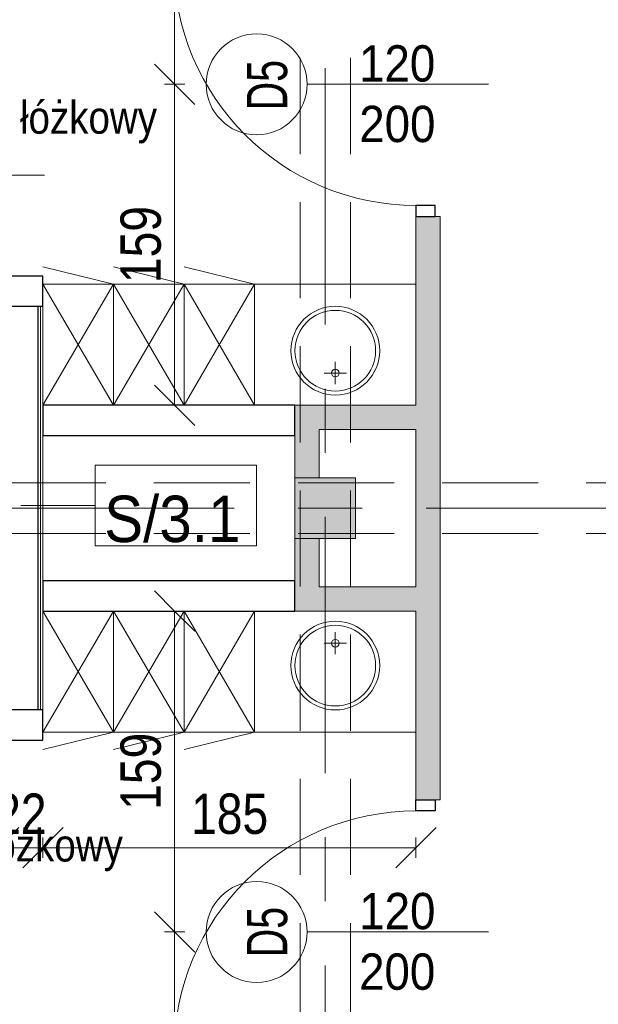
# Model space of a CAD drawing. Header units: centimetres. Extents: x -1631 to 1829, y -257 to 3158.
# Tile 10 of 129: x -764 to -477, y 642 to 1130. Entities that reach past the tile are written whole.
import ezdxf

# ---------------------------------------------------------------- set-up
doc = ezdxf.new("R2010")
doc.units = ezdxf.units.CM
for name, pattern in [('Dash', [60, 30, -30]), ('Oś', [222.25, 127, -31.75, 31.75, -31.75]), ('Ukryte', [71.438, 47.625, -23.813])]:
    doc.linetypes.add(name, pattern=pattern)
for name, color, linetype, lineweight in [('A-ANNO-DIMS', 211, 'Continuous', 13), ('A-ANNO-DIMS-100', 211, 'Continuous', 13), ('A-ANNO-NOTE', 131, 'Continuous', 9), ('A-AREA-IDEN', 2, 'Continuous', 13), ('A-DETL', 90, 'Continuous', 9), ('A-DETL-GENF', 92, 'Continuous', 9), ('A-DETL-HDLN', 90, 'Ukryte', 9), ('A-DETL-MEDM', 33, 'Continuous', 13), ('A-DOOR', 31, 'Continuous', 13), ('A-WALL', 113, 'Continuous', 13), ('A-WALL-FNSH', 113, 'Continuous', 13), ('A-WALL-IDEN', 211, 'Continuous', 13), ('I-FURN', 30, 'Continuous', 9), ('P-SANR-FIXT', 6, 'Continuous', 9), ('S-COLS', 52, 'Continuous', 13), ('S-GRID', 1, 'Continuous', 13)]:
    doc.layers.add(name, color=color, linetype=linetype, lineweight=lineweight)
doc.layers.add('A-WALL-PATT', color=111, linetype='Continuous', lineweight=13, plot=False)
doc.styles.add('Arial', font='arial.ttf', dxfattribs={"width": 0.9, "height": 18})
doc.styles.add('Arial Narrow_5', font='ARIALN.TTF', dxfattribs={"height": 20})
doc.styles.add('Arial_1', font='arial.ttf', dxfattribs={"width": 0.7, "height": 20})
doc.styles.add('Arial_11', font='arial.ttf', dxfattribs={"width": 0.85, "height": 23})
doc.styles.add('Arial_12', font='arial.ttf', dxfattribs={"width": 0.9, "height": 23})
doc.dimstyles.new('Diagonal_1_100__0__wewnętrzne', dxfattribs={"dimscale": 30.48, "dimtxt": 20.468619, "dimasz": 0.656168, "dimexe": 0.164042, "dimexo": 0.0625, "dimgap": 0.032808, "dimtad": 1, "dimdec": 0, "dimdsep": 46, "dimtxsty": 'Arial Narrow_5', "dimblk1": 'OBLIQUE', "dimblk2": 'OBLIQUE', "dimsah": 1, "dimcen": 0.09, "dimazin": 0, "dimtfac": 1, "dimtdec": 4, "dimtix": 1, "dimtmove": 0, "dimatfit": 3, "dimfxl": 0.164042, "dimfxlon": 1, "dimtvp": 1, "dimtolj": 1, "dimtzin": 0, "dimarcsym": 2})

# ---------------------------------------------------------------- blocks, each defined once
blk = doc.blocks.new('M_Concrete-Square-Column - 300 x 300mm-1795930-6_piętro IV __13_80 m_ - stan projektowany')
at = {"layer": 'S-COLS', "lineweight": 9}
blk.add_hatch(color=254, dxfattribs=at).paths.add_polyline_path([(15, -15), (15, 15), (-15, 15), (-15, -15)], flags=0)
for p, q in [((15, 15), (-15, 15)), ((-15, 15), (-15, -15)), ((15, -15), (15, 15)), ((-15, -15), (15, -15))]:
    blk.add_line(p, q, dxfattribs=at)
blk = doc.blocks.new('Blat - Blat-V3-6_piętro IV __13_80 m_ - stan projektowany')
at = {"layer": 'I-FURN'}
for p, q in [((0, 60), (0, 0)), ((80, 60), (0, 60))]:
    blk.add_line(p, q, dxfattribs=at)
blk = doc.blocks.new('Blat - Blat-1345692-6_piętro IV __13_80 m_ - stan projektowany')
at = {"layer": 'I-FURN'}
for p, q in [((0, -60), (0, 0)), ((80, -60), (0, -60))]:
    blk.add_line(p, q, dxfattribs=at)
blk = doc.blocks.new('umywalka okrągła d _44cm stal nierdzewna - Type 1-2178342-6_piętro IV __13_80 m_ - stan projektowany')
at = {"layer": 'P-SANR-FIXT'}
for p, q in [((12.5, 16.43), (12.5, 27.43)), ((7, 21.93), (18, 21.93))]:
    blk.add_line(p, q, dxfattribs=at)
for centre, radius in [((12.5, 33), 22), ((12.5, 33), 20), ((12.5, 21.93), 1.9)]:
    blk.add_circle(centre, radius, dxfattribs=at)
blk = doc.blocks.new('umywalka okrągła d _44cm stal nierdzewna - Type 1-2356172-6_piętro IV __13_80 m_ - stan projektowany')
at = {"layer": 'P-SANR-FIXT'}
for p, q in [((12.5, -16.43), (12.5, -27.43)), ((7, -21.93), (18, -21.93))]:
    blk.add_line(p, q, dxfattribs=at)
for centre, radius in [((12.5, -33), 22), ((12.5, -33), 20), ((12.5, -21.93), 1.9)]:
    blk.add_circle(centre, radius, dxfattribs=at)
blk = doc.blocks.new('szafki szatniowe - szafki bez siedziska-1388164-6_piętro IV __13_80 m_ - stan projektowany')
at = {"layer": 'I-FURN'}
for p, q in [((17.5, -60), (-17.5, 0)), ((-17.5, 0), (-17.5, -60)), ((52.5, -60), (17.5, 0)), ((17.5, -60), (17.5, 0)), ((87.5, -60), (52.5, 0)), ((17.5, 0), (-17.5, -60)), ((52.5, 0), (17.5, -60)), ((17.5, 0), (17.5, -60)), ((87.5, 0), (52.5, -60)), ((52.5, 0), (52.5, -60)), ((52.5, -60), (52.5, 0)), ((-17.5, -60), (17.5, -68.63)), ((-17.5, -60), (17.5, -60)), ((17.5, -60), (52.5, -68.63)), ((17.5, -60), (52.5, -60)), ((52.5, -60), (87.5, -68.63)), ((52.5, -60), (87.5, -60))]:
    blk.add_line(p, q, dxfattribs=at)
blk = doc.blocks.new('szafki szatniowe - szafki bez siedziska-1388242-6_piętro IV __13_80 m_ - stan projektowany')
at = {"layer": 'I-FURN'}
for p, q in [((-17.5, 60), (17.5, 68.63)), ((17.5, 60), (52.5, 68.63)), ((52.5, 60), (87.5, 68.63)), ((17.5, 0), (-17.5, 60)), ((17.5, 60), (-17.5, 0)), ((-17.5, 60), (17.5, 60)), ((-17.5, 0), (-17.5, 60)), ((52.5, 0), (17.5, 60)), ((52.5, 60), (17.5, 0)), ((17.5, 60), (52.5, 60)), ((17.5, 0), (17.5, 60)), ((17.5, 60), (17.5, 0)), ((87.5, 0), (52.5, 60)), ((87.5, 60), (52.5, 0)), ((52.5, 60), (87.5, 60)), ((52.5, 0), (52.5, 60)), ((52.5, 60), (52.5, 0))]:
    blk.add_line(p, q, dxfattribs=at)
blk = doc.blocks.new('DRZWI 1S - automatyczna etykieta - Drzwi 120-2381491-6_piętro IV __13_80 m_ - stan projektowany')
at = {"layer": 'A-DETL-GENF'}
for p, q in [((-65.5, 6), (-65.5, -3.5)), ((-60, 6), (-65.5, 6)), ((-60, -3.5), (-60, 6)), ((65.5, 6), (60, 6)), ((60, 6), (60, -3.5)), ((65.5, -3.5), (65.5, 6)), ((-65.5, -3.5), (-60, -3.5)), ((60, -3.5), (65.5, -3.5))]:
    blk.add_line(p, q, dxfattribs=at)
at = {"layer": 'A-DETL-MEDM', "lineweight": 25}
for p, q in [((-60, 6), (-65.5, 6)), ((-65.5, 6), (-65.5, -3.5)), ((-60, -3.5), (-60, 6)), ((60, -3.5), (60, 6)), ((60, 6), (65.5, 6)), ((65.5, 6), (65.5, -3.5)), ((-65.5, -3.5), (-60, -3.5)), ((65.5, -3.5), (60, -3.5))]:
    blk.add_line(p, q, dxfattribs=at)
at = {"layer": 'A-DOOR'}
blk.add_line((60, 6), (60, 126), dxfattribs=at)
blk.add_arc((60, 6), 120, 90, 180, dxfattribs=at)
blk = doc.blocks.new('DRZWI 1S - automatyczna etykieta - Drzwi 120-2386914-6_piętro IV __13_80 m_ - stan projektowany')
at = {"layer": 'A-DETL-GENF'}
for p, q in [((-65.5, 3.5), (-60, 3.5)), ((-65.5, -6), (-65.5, 3.5)), ((-60, 3.5), (-60, -6)), ((60, 3.5), (65.5, 3.5)), ((60, -6), (60, 3.5)), ((65.5, 3.5), (65.5, -6)), ((-60, -6), (-65.5, -6)), ((65.5, -6), (60, -6))]:
    blk.add_line(p, q, dxfattribs=at)
at = {"layer": 'A-DETL-MEDM', "lineweight": 25}
for p, q in [((-65.5, -6), (-65.5, 3.5)), ((-65.5, 3.5), (-60, 3.5)), ((-60, 3.5), (-60, -6)), ((60, 3.5), (60, -6)), ((65.5, 3.5), (60, 3.5)), ((65.5, -6), (65.5, 3.5)), ((-60, -6), (-65.5, -6)), ((60, -6), (65.5, -6))]:
    blk.add_line(p, q, dxfattribs=at)
at = {"layer": 'A-DOOR'}
blk.add_line((60, -6), (60, -126), dxfattribs=at)
blk.add_arc((60, -6), 120, 180, 270, dxfattribs=at)
blk = doc.blocks.new('DIMBLOCK28-6_piętro IV __13_80 m_ - stan projektowany')
at = {"layer": 'A-ANNO-DIMS-100', "transparency": 16777216}
for p, q in [((-687.3, 1098.33), (-697.3, 1108.33)), ((-692.3, 1098.33), (-682.3, 1098.33)), ((-687.3, 1098.33), (-692.3, 1098.33)), ((-687.3, 939.33), (-687.3, 1098.33)), ((-687.3, 1098.33), (-677.3, 1088.33)), ((-687.3, 939.33), (-697.3, 949.33)), ((-692.3, 939.33), (-682.3, 939.33)), ((-687.3, 939.33), (-692.3, 939.33)), ((-687.3, 939.33), (-677.3, 929.33))]:
    blk.add_line(p, q, dxfattribs=at)
at = {"layer": 'A-ANNO-DIMS-100', "color": 0, "transparency": 16777216, "insert": (-714.15, 999.82), "char_height": 20, "width": 45.6158, "attachment_point": 1, "rotation": 90, "line_spacing_factor": 0.974696, "style": 'Arial Narrow_5'}
blk.add_mtext('159', dxfattribs=at)
blk = doc.blocks.new('_Oblique')
at = {"color": 0, "linetype": 'ByBlock', "lineweight": -2}
blk.add_line((-0.5, -0.5), (0.5, 0.5), dxfattribs=at)
blk = doc.blocks.new('DIMBLOCK29-6_piętro IV __13_80 m_ - stan projektowany')
at = {"layer": 'A-ANNO-DIMS-100', "transparency": 16777216}
for p, q in [((-687.3, 1358.33), (-697.3, 1368.33)), ((-692.3, 1358.33), (-682.3, 1358.33)), ((-687.3, 1358.33), (-692.3, 1358.33)), ((-687.3, 1098.33), (-687.3, 1358.33)), ((-687.3, 1358.33), (-677.3, 1348.33)), ((-687.3, 1098.33), (-697.3, 1108.33)), ((-692.3, 1098.33), (-682.3, 1098.33)), ((-687.3, 1098.33), (-692.3, 1098.33)), ((-687.3, 1098.33), (-677.3, 1088.33))]:
    blk.add_line(p, q, dxfattribs=at)
at = {"layer": 'A-ANNO-DIMS-100', "color": 0, "transparency": 16777216, "insert": (-714.15, 1209.32), "char_height": 20, "width": 45.6158, "attachment_point": 1, "rotation": 90, "line_spacing_factor": 0.974696, "style": 'Arial Narrow_5'}
blk.add_mtext('260', dxfattribs=at)
blk = doc.blocks.new('DIMBLOCK30-6_piętro IV __13_80 m_ - stan projektowany')
at = {"layer": 'A-ANNO-DIMS-100', "transparency": 16777216}
for p, q in [((-687.3, 678.33), (-697.3, 688.33)), ((-692.3, 678.33), (-682.3, 678.33)), ((-687.3, 678.33), (-692.3, 678.33)), ((-687.3, 418.33), (-687.3, 678.33)), ((-687.3, 678.33), (-677.3, 668.33)), ((-687.3, 418.33), (-697.3, 428.33)), ((-692.3, 418.33), (-682.3, 418.33)), ((-687.3, 418.33), (-692.3, 418.33)), ((-687.3, 418.33), (-677.3, 408.33))]:
    blk.add_line(p, q, dxfattribs=at)
at = {"layer": 'A-ANNO-DIMS-100', "color": 0, "transparency": 16777216, "insert": (-714.15, 529.32), "char_height": 20, "width": 45.6158, "attachment_point": 1, "rotation": 90, "line_spacing_factor": 0.974696, "style": 'Arial Narrow_5'}
blk.add_mtext('260', dxfattribs=at)
blk = doc.blocks.new('DIMBLOCK31-6_piętro IV __13_80 m_ - stan projektowany')
at = {"layer": 'A-ANNO-DIMS-100', "transparency": 16777216}
for p, q in [((-687.3, 837.33), (-697.3, 847.33)), ((-692.3, 837.33), (-682.3, 837.33)), ((-687.3, 837.33), (-692.3, 837.33)), ((-687.3, 678.33), (-687.3, 837.33)), ((-687.3, 837.33), (-677.3, 827.33)), ((-687.3, 678.33), (-697.3, 688.33)), ((-692.3, 678.33), (-682.3, 678.33)), ((-687.3, 678.33), (-692.3, 678.33)), ((-687.3, 678.33), (-677.3, 668.33))]:
    blk.add_line(p, q, dxfattribs=at)
at = {"layer": 'A-ANNO-DIMS-100', "color": 0, "transparency": 16777216, "insert": (-714.15, 738.82), "char_height": 20, "width": 45.6158, "attachment_point": 1, "rotation": 90, "line_spacing_factor": 0.974696, "style": 'Arial Narrow_5'}
blk.add_mtext('159', dxfattribs=at)
blk = doc.blocks.new('DIMBLOCK40-6_piętro IV __13_80 m_ - stan projektowany')
at = {"layer": 'A-ANNO-DIMS-100', "transparency": 16777216}
for p, q in [((-774.62, 720.07), (-764.62, 730.07)), ((-752.62, 720.07), (-742.62, 730.07)), ((-774.62, 725.07), (-774.62, 715.07)), ((-774.62, 720.07), (-774.62, 725.07)), ((-752.62, 725.07), (-752.62, 715.07)), ((-752.62, 720.07), (-752.62, 725.07)), ((-774.62, 720.07), (-784.62, 710.07)), ((-774.62, 720.07), (-752.62, 720.07)), ((-752.62, 720.07), (-762.62, 710.07))]:
    blk.add_line(p, q, dxfattribs=at)
at = {"layer": 'A-ANNO-DIMS-100', "color": 0, "transparency": 16777216, "insert": (-776.29, 746.92), "char_height": 20, "width": 30.4105, "attachment_point": 1, "line_spacing_factor": 0.974696, "style": 'Arial Narrow_5'}
blk.add_mtext('22', dxfattribs=at)
blk = doc.blocks.new('DIMBLOCK41-6_piętro IV __13_80 m_ - stan projektowany')
at = {"layer": 'A-ANNO-DIMS-100', "transparency": 16777216}
for p, q in [((-752.62, 720.07), (-742.62, 730.07)), ((-567.62, 720.07), (-557.62, 730.07)), ((-752.62, 725.07), (-752.62, 715.07)), ((-752.62, 720.07), (-752.62, 725.07)), ((-567.62, 725.07), (-567.62, 715.07)), ((-567.62, 720.07), (-567.62, 725.07)), ((-752.62, 720.07), (-762.62, 710.07)), ((-752.62, 720.07), (-567.62, 720.07)), ((-567.62, 720.07), (-577.62, 710.07))]:
    blk.add_line(p, q, dxfattribs=at)
at = {"layer": 'A-ANNO-DIMS-100', "color": 0, "transparency": 16777216, "insert": (-679.13, 746.92), "char_height": 20, "width": 45.6158, "attachment_point": 1, "line_spacing_factor": 0.974696, "style": 'Arial Narrow_5'}
blk.add_mtext('185', dxfattribs=at)
blk = doc.blocks.new('METKA_POMIESZCZENIA2 - Rozbudowana - bez ramki-2396678-6_piętro IV __13_80 m_ - stan projektowany')
at = {"layer": 'A-AREA-IDEN'}
for p, q in [((0, 0.425), (0, 0)), ((0.0976, 0), (-0.8, 0)), ((-0.8, 0), (0.9, 0)), ((0, 0), (0, -0.425))]:
    blk.add_line(p, q, dxfattribs=at)
blk = doc.blocks.new('ET sciana_AT7 - 10mm-2270614-6_piętro IV __13_80 m_ - stan projektowany')
at = {"layer": 'A-WALL-IDEN'}
for p, q in [((-0.4, 0.196875), (0.4, 0.196875)), ((-0.4, -0.203125), (-0.4, 0.196875)), ((0.4, 0.196875), (0.4, -0.203125)), ((-0.4, -0.203125), (0.4, -0.203125))]:
    blk.add_line(p, q, dxfattribs=at)

msp = doc.modelspace()

# ---------------------------------------------------------------- hatches: boundary and pattern name
at = {"layer": 'A-WALL-PATT'}
h = msp.add_hatch(color=9, dxfattribs=at)
h.paths.add_polyline_path([(-567.62, 132.33), (-555.62, 132.33), (-555.62, 152.33), (-567.62, 152.33)], flags=0)
h.paths.add_polyline_path([(-558.12, 283.83), (-555.62, 283.83), (-555.62, 612.83), (-567.62, 612.83), (-567.62, 283.83)], flags=0)
h.paths.add_polyline_path([(-555.62, 743.83), (-555.62, 1032.83), (-567.62, 1032.83), (-567.62, 743.83), (-558.12, 743.83)], flags=0)
h.paths.add_polyline_path([(-555.62, 1163.83), (-555.62, 1383.33), (-567.62, 1383.33), (-567.62, 1163.83), (-558.12, 1163.83)], flags=0)
for points in [[(-567.62, 927.33), (-567.62, 939.33), (-627.62, 939.33), (-627.62, 927.33), (-615.62, 927.33)], [(-567.62, 837.33), (-567.62, 849.33), (-615.62, 849.33), (-615.62, 837.33)]]:
    msp.add_hatch(color=9, dxfattribs=at).paths.add_polyline_path(points, flags=0)
h = msp.add_hatch(color=9, dxfattribs=at)
h.paths.add_polyline_path([(-615.62, 837.33), (-615.62, 873.33), (-627.62, 873.33), (-627.62, 837.33)], flags=0)
h.paths.add_polyline_path([(-627.62, 903.33), (-615.62, 903.33), (-615.62, 927.33), (-627.62, 927.33)], flags=0)

# ---------------------------------------------------------------- linework, layer by layer
at = {"layer": 'A-ANNO-NOTE', "lineweight": 13}
for p, q in [((-531.62, 1098.33), (-621.62, 1098.33)), ((-531.62, 1098.33), (-621.62, 1098.33)), ((-531.62, 678.33), (-621.62, 678.33)), ((-531.62, 678.33), (-621.62, 678.33))]:
    msp.add_line(p, q, dxfattribs=at)
for centre in [(-646.62, 1098.33), (-646.62, 678.33)]:
    msp.add_circle(centre, 25, dxfattribs=at)
at = {"layer": 'A-DETL', "linetype": 'Dash', "lineweight": 25}
for points, knots in [([(-561.62, 233.02), (-511.61, 233.02), (-497.78, 233.02), (-439.12, 233.02), (-439.12, 251.36), (-439.12, 296.62), (-439.12, 1289.33), (-439.12, 1326.28), (-439.12, 1329.11), (-439.12, 1432.79), (-439.12, 1435.62), (-439.12, 1472.57), (-476.08, 1472.57), (-478.91, 1472.57), (-555.62, 1472.57)], [0, 0, 0, 0, 1.339676, 2.332925, 3.669947, 15.221807, 26.977257, 38.268666, 39.837617, 41.033347, 42.602298, 43.441538, 44.280778, 45.554838, 45.554838, 45.554838, 45.554838]), ([(-555.62, 1472.57), (-478.91, 1472.57), (-450.62, 1472.57), (-439.12, 1472.57), (-439.12, 1461.07), (-439.12, 1432.79), (-439.12, 1329.11), (-439.12, 1326.28), (-439.12, 1289.33), (-402.17, 1289.33), (-399.34, 1289.33), (54.38, 1289.33), (347.2, 1289.33), (391.67, 1289.33), (413.88, 1267.11), (413.88, 1211.15), (413.88, 1019.9)], [0, 0, 0, 0, 1.274059, 1.834911, 2.395763, 3.964714, 5.438832, 7.007784, 7.847024, 8.686264, 14.083246, 22.278473, 30.929004, 34.961158, 36.402966, 39.45005, 39.45005, 39.45005, 39.45005])]:
    msp.add_open_spline(points, degree=3, knots=knots, dxfattribs=at)
at = {"layer": 'A-DETL-HDLN'}
for p, q in [((-625.12, 420.83), (-625.12, 2793.33)), ((-600.12, 420.83), (-600.12, 2793.33)), ((-1197.62, 900.83), (1172.38, 900.83)), ((-1197.62, 875.83), (1172.38, 875.83))]:
    msp.add_line(p, q, dxfattribs=at)
at = {"layer": 'A-WALL', "lineweight": 9}
for p, q in [((-567.62, 1032.83), (-567.62, 939.33)), ((-555.62, 1032.83), (-558.12, 1032.83)), ((-555.62, 743.83), (-555.62, 1032.83)), ((-567.62, 939.33), (-627.62, 939.33)), ((-615.62, 927.33), (-567.62, 927.33)), ((-615.62, 903.33), (-615.62, 927.33)), ((-567.62, 927.33), (-567.62, 849.33)), ((-627.62, 924.33), (-627.62, 903.33)), ((-627.62, 873.33), (-627.62, 852.33)), ((-615.62, 849.33), (-615.62, 873.33)), ((-567.62, 849.33), (-615.62, 849.33)), ((-627.62, 837.33), (-567.62, 837.33)), ((-567.62, 837.33), (-567.62, 743.83)), ((-558.12, 743.83), (-555.62, 743.83))]:
    msp.add_line(p, q, dxfattribs=at)
at = {"layer": 'A-WALL', "color": 7, "lineweight": 25}
for p, q in [((-752.62, 1003.33), (-882.13, 1003.33)), ((-752.62, 988.33), (-752.62, 1003.33)), ((-882.13, 988.33), (-752.62, 988.33)), ((-755.12, 988.33), (-755.12, 788.33)), ((-627.62, 939.33), (-752.62, 939.33)), ((-752.62, 939.33), (-752.62, 924.33)), ((-627.62, 924.33), (-627.62, 939.33)), ((-752.62, 924.33), (-627.62, 924.33)), ((-627.62, 852.33), (-752.62, 852.33)), ((-752.62, 852.33), (-752.62, 837.33)), ((-627.62, 837.33), (-627.62, 852.33)), ((-752.62, 837.33), (-627.62, 837.33)), ((-752.62, 788.33), (-925.12, 788.33)), ((-752.62, 773.33), (-752.62, 788.33)), ((-925.12, 773.33), (-752.62, 773.33))]:
    msp.add_line(p, q, dxfattribs=at)
at = {"layer": 'A-WALL'}
msp.add_line((-753.87, 988.33), (-753.87, 788.33), dxfattribs=at)
at = {"layer": 'A-WALL-FNSH', "color": 250, "lineweight": 9}
msp.add_line((-752.62, 788.33), (-752.62, 988.33), dxfattribs=at)
at = {"layer": 'A-WALL-IDEN'}
msp.add_line((-763.62, 889.69), (-726.64, 889.69), dxfattribs=at)
at = {"layer": 'S-GRID', "linetype": 'Oś'}
for p, q in [((-612.62, 2884.27), (-612.62, 27.13)), ((1342.46, 888.33), (-1368.76, 888.33))]:
    msp.add_line(p, q, dxfattribs=at)

# ---------------------------------------------------------------- block references
at = {"layer": 'A-AREA-IDEN', "xscale": 69.99999999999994, "yscale": 69.99999999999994, "zscale": 69.99999999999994}
msp.add_blockref('METKA_POMIESZCZENIA2 - Rozbudowana - bez ramki-2396678-6_piętro IV __13_80 m_ - stan projektowany', (-814.87, 1053.24), dxfattribs=at)
at = {"layer": 'A-DOOR'}
for name, p, rotation in [('DRZWI 1S - automatyczna etykieta - Drzwi 120-2381491-6_piętro IV __13_80 m_ - stan projektowany', (-561.62, 1098.33), 89.9999999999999), ('DRZWI 1S - automatyczna etykieta - Drzwi 120-2386914-6_piętro IV __13_80 m_ - stan projektowany', (-561.62, 678.33), 269.9999999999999)]:
    msp.add_blockref(name, p, dxfattribs=dict(at, rotation=rotation))
at = {"layer": 'A-WALL-IDEN', "xscale": 99.99999999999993, "yscale": 99.99999999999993, "zscale": 99.99999999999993}
msp.add_blockref('ET sciana_AT7 - 10mm-2270614-6_piętro IV __13_80 m_ - stan projektowany', (-686.64, 890.01), dxfattribs=at)
at = {"layer": 'I-FURN', "rotation": 180}
for name, p in [('szafki szatniowe - szafki bez siedziska-1388164-6_piętro IV __13_80 m_ - stan projektowany', (-665.12, 939.33)), ('szafki szatniowe - szafki bez siedziska-1388242-6_piętro IV __13_80 m_ - stan projektowany', (-665.12, 837.33))]:
    msp.add_blockref(name, p, dxfattribs=at)
at = {"layer": 'I-FURN'}
for name, p in [('Blat - Blat-V3-6_piętro IV __13_80 m_ - stan projektowany', (-647.62, 939.33)), ('Blat - Blat-1345692-6_piętro IV __13_80 m_ - stan projektowany', (-647.62, 837.33))]:
    msp.add_blockref(name, p, dxfattribs=at)
at = {"layer": 'P-SANR-FIXT'}
for name, p in [('umywalka okrągła d _44cm stal nierdzewna - Type 1-2178342-6_piętro IV __13_80 m_ - stan projektowany', (-620.12, 933.33)), ('umywalka okrągła d _44cm stal nierdzewna - Type 1-2356172-6_piętro IV __13_80 m_ - stan projektowany', (-620.12, 843.33))]:
    msp.add_blockref(name, p, dxfattribs=at)
at = {"layer": 'S-COLS', "lineweight": 9}
msp.add_blockref('M_Concrete-Square-Column - 300 x 300mm-1795930-6_piętro IV __13_80 m_ - stan projektowany', (-612.62, 888.33), dxfattribs=at)

# ---------------------------------------------------------------- texts
at = {"layer": 'A-ANNO-NOTE', "lineweight": 211, "char_height": 18, "width": 38.07, "attachment_point": 5, "line_spacing_factor": 0.936439, "style": 'Arial'}
for s, insert in [('\\pxqc,t6.35,12.7,19.05,25.4,31.75,38.1,44.45,50.8,57.15,63.5,69.85,76.2,82.55,88.9,95.25,101.6,107.95,114.3,120.65,127,133.35,139.7,146.05,152.4,158.75,165.1,171.45,177.8,184.15,190.5,196.85,203.2;{120}', (-576.95, 1108.56)), ('\\pxqc,t6.35,12.7,19.05,25.4,31.75,38.1,44.45,50.8,57.15,63.5,69.85,76.2,82.55,88.9,95.25,101.6,107.95,114.3,120.65,127,133.35,139.7,146.05,152.4,158.75,165.1,171.45,177.8,184.15,190.5,196.85,203.2;{200}', (-576.86, 1078.56)), ('\\pxqc,t6.35,12.7,19.05,25.4,31.75,38.1,44.45,50.8,57.15,63.5,69.85,76.2,82.55,88.9,95.25,101.6,107.95,114.3,120.65,127,133.35,139.7,146.05,152.4,158.75,165.1,171.45,177.8,184.15,190.5,196.85,203.2;{200}', (-576.86, 1078.56)), ('\\pxqc,t6.35,12.7,19.05,25.4,31.75,38.1,44.45,50.8,57.15,63.5,69.85,76.2,82.55,88.9,95.25,101.6,107.95,114.3,120.65,127,133.35,139.7,146.05,152.4,158.75,165.1,171.45,177.8,184.15,190.5,196.85,203.2;{120}', (-576.86, 688.56)), ('\\pxqc,t6.35,12.7,19.05,25.4,31.75,38.1,44.45,50.8,57.15,63.5,69.85,76.2,82.55,88.9,95.25,101.6,107.95,114.3,120.65,127,133.35,139.7,146.05,152.4,158.75,165.1,171.45,177.8,184.15,190.5,196.85,203.2;{200}', (-576.95, 658.56))]:
    msp.add_mtext(s, dxfattribs=dict(at, insert=insert))
at = {"layer": 'A-ANNO-NOTE', "lineweight": 211, "char_height": 20, "width": 25.97, "attachment_point": 5, "rotation": 90, "line_spacing_factor": 0.936439, "style": 'Arial_1'}
for insert in [(-641.33, 1097.9), (-641.33, 678.26)]:
    msp.add_mtext('\\pxqc,t4.445,8.89,13.335,17.78,22.225,26.67,31.115,35.56,40.005,44.45,48.895,53.34,57.785,62.23,66.675,71.12,75.565,80.01,84.455,88.9,93.345,97.79,102.235,106.68,111.125,115.57,120.015,124.46,128.905,133.35,137.795,142.24;{D5}', dxfattribs=dict(at, insert=insert))
at = {"layer": 'A-AREA-IDEN', "char_height": 16.1, "width": 109.837, "attachment_point": 7, "line_spacing_factor": 0.936439, "style": 'Arial_11'}
for insert in [(-807.57, 1048.49), (-824.49, 687.89)]:
    msp.add_mtext('\\pt84.99995,169.9999,255.00008,340.00003,424.99998,509.99993,595.00011,680.00006,765.00001,849.99996,934.99991,1020.00009,1105.00004,1189.99999,1274.99994,1359.99989,1445.00007,1530.00002,1614.99997,1699.99992,1785.0001,1870.00005,1955,2039.99995,2124.9999,2210.00008,2295.00003,2379.99998,2464.99993,2550.00011,2635.00006,2720.00001;Pok. łóżkowy\\P3os.', dxfattribs=dict(at, insert=insert))
at = {"layer": 'A-WALL-IDEN', "insert": (-688.46, 882.85), "char_height": 23, "width": 67.32, "attachment_point": 5, "line_spacing_factor": 0.936439, "style": 'Arial_12'}
msp.add_mtext('\\pxqc,t4.96957,9.93913,14.9087,19.87826,24.84783,29.81739,34.78696,39.75652,44.72609,49.69565,54.66522,59.63478,64.60435,69.57391,74.54348,79.51304,84.48261,89.45217,94.42174,99.3913,104.36087,109.33043,114.3,119.26957,124.23913,129.2087,134.17826,139.14783,144.11739,149.08696,154.05652,159.02609;{S/3.1}', dxfattribs=at)

# ---------------------------------------------------------------- dimensions: what is measured, and where the dimension line sits
at = {"layer": 'A-ANNO-DIMS'}
for base, p1, p2, angle, override, picture, middle in [((-687.3, 1358.33), (-692.3, 1098.33), (-692.3, 1358.33), 90, {"dimpost": '<>', "dimfxl": 260}, 'DIMBLOCK29-6_piętro IV __13_80 m_ - stan projektowany', (-698.51, 1228.33)), ((-687.3, 1098.33), (-692.3, 939.33), (-692.3, 1098.33), 90, {"dimpost": '<>', "dimfxl": 159}, 'DIMBLOCK28-6_piętro IV __13_80 m_ - stan projektowany', (-698.51, 1018.83)), ((-687.3, 837.33), (-692.3, 678.33), (-692.3, 837.33), 90, {"dimpost": '<>', "dimfxl": 159}, 'DIMBLOCK31-6_piętro IV __13_80 m_ - stan projektowany', (-698.51, 757.83)), ((-752.62, 720.07), (-774.62, 725.07), (-752.62, 725.07), 0, {"dimpost": '<>', "dimfxl": 22}, 'DIMBLOCK40-6_piętro IV __13_80 m_ - stan projektowany', (-763.62, 731.11)), ((-567.62, 720.07), (-752.62, 725.07), (-567.62, 725.07), 0, {"dimpost": '<>', "dimfxl": 185}, 'DIMBLOCK41-6_piętro IV __13_80 m_ - stan projektowany', (-660.12, 731.28)), ((-687.3, 678.33), (-692.3, 418.33), (-692.3, 678.33), 90, {"dimpost": '<>', "dimfxl": 260}, 'DIMBLOCK30-6_piętro IV __13_80 m_ - stan projektowany', (-698.51, 548.33))]:
    dim = msp.add_linear_dim(base=base, p1=p1, p2=p2, angle=angle, dimstyle='Diagonal_1_100__0__wewnętrzne', override=override, dxfattribs=at)
    dim.commit()
    dim.dimension.update_dxf_attribs({"geometry": picture, "text_midpoint": middle})

doc.saveas('drawing.dxf')
